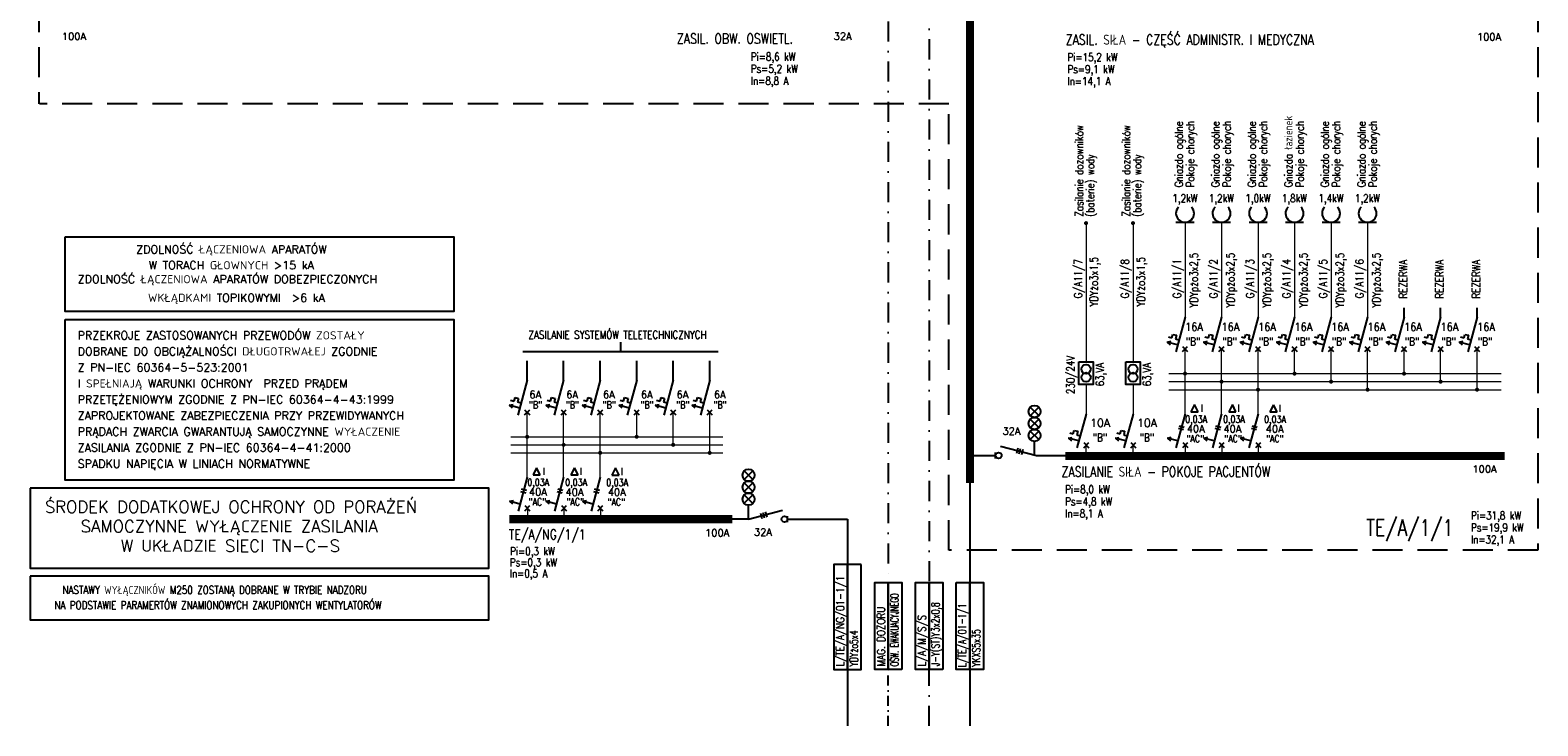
# Model space of a CAD drawing. Header units: inches. Extents: x -145354 to -97635, y 38777 to 78670.
# Tile 222 of 231: x -123785 to -120024, y 63244 to 64978. Entities that reach past the tile are written whole.
import ezdxf

# ---------------------------------------------------------------- set-up
doc = ezdxf.new("R2010")
doc.units = ezdxf.units.IN
doc.header["$MEASUREMENT"] = 0
doc.linetypes.add('DASHDOTX2', pattern=[2, 1, -0.5, 0, -0.5])
doc.linetypes.add('HIDDEN', pattern=[0.375, 0.25, -0.125])
doc.layers.add('E-35', color=6, linetype='Continuous', lineweight=25)
for name, color, linetype in [('E35', 6, 'Continuous'), ('E50', 3, 'Continuous'), ('E_OPIS_MOCE', 6, 'Continuous')]:
    doc.layers.add(name, color=color, linetype=linetype)
doc.styles.add('ROMANS', font='romans', dxfattribs={"width": 0.85})

msp = doc.modelspace()

# ---------------------------------------------------------------- linework, layer by layer
at = {"layer": 'E-35', "linetype": 'DASHDOTX2', "ltscale": 25}
msp.add_line((-121644.16, 63243.67), (-121644.16, 63384.23), dxfattribs=at)
at = {"layer": 'E35', "linetype": 'HIDDEN', "ltscale": 300}
for p, q in [((-123763.91, 66173.3), (-123763.91, 64794.15)), ((-120023.71, 66173.3), (-120023.71, 63681.54)), ((-121492.84, 64794.15), (-123761.51, 64794.15)), ((-121492.84, 63681.54), (-121492.84, 64794.15)), ((-120023.71, 63681.54), (-121492.84, 63681.54))]:
    msp.add_line(p, q, dxfattribs=at)
at = {"layer": 'E35'}
for p, q in [((-120926.48, 64499.05), (-120881.48, 64499.05)), ((-120835.4, 64499.05), (-120790.4, 64499.05)), ((-120744.32, 64499.05), (-120699.32, 64499.05)), ((-120653.24, 64499.05), (-120608.24, 64499.05)), ((-120562.16, 64499.05), (-120517.16, 64499.05)), ((-120471.08, 64499.05), (-120426.08, 64499.05)), ((-120945.2, 64213.35), (-120936.51, 64211.02)), ((-120936.51, 64211.02), (-120934.18, 64219.71)), ((-120934.18, 64219.71), (-120925.49, 64217.38)), ((-120925.49, 64217.38), (-120927.82, 64208.69)), ((-120927.82, 64208.69), (-120919.12, 64206.36)), ((-120854.12, 64213.35), (-120845.43, 64211.02)), ((-120845.43, 64211.02), (-120843.1, 64219.71)), ((-120843.1, 64219.71), (-120834.41, 64217.38)), ((-120834.41, 64217.38), (-120836.73, 64208.69)), ((-120836.73, 64208.69), (-120828.04, 64206.36)), ((-120763.04, 64213.35), (-120754.35, 64211.02)), ((-120754.35, 64211.02), (-120752.02, 64219.71)), ((-120752.02, 64219.71), (-120743.32, 64217.38)), ((-120743.32, 64217.38), (-120745.65, 64208.69)), ((-120745.65, 64208.69), (-120736.96, 64206.36)), ((-120671.96, 64213.35), (-120663.27, 64211.02)), ((-120663.27, 64211.02), (-120660.94, 64219.71)), ((-120660.94, 64219.71), (-120652.24, 64217.38)), ((-120652.24, 64217.38), (-120654.57, 64208.69)), ((-120654.57, 64208.69), (-120645.88, 64206.36)), ((-120580.88, 64213.35), (-120572.19, 64211.02)), ((-120572.19, 64211.02), (-120569.86, 64219.71)), ((-120569.86, 64219.71), (-120561.16, 64217.38)), ((-120561.16, 64217.38), (-120563.49, 64208.69)), ((-120563.49, 64208.69), (-120554.8, 64206.36)), ((-120489.8, 64213.35), (-120481.1, 64211.02)), ((-120481.1, 64211.02), (-120478.78, 64219.71)), ((-120478.78, 64219.71), (-120470.08, 64217.38)), ((-120470.08, 64217.38), (-120472.41, 64208.69)), ((-120472.41, 64208.69), (-120463.72, 64206.36)), ((-120398.72, 64213.35), (-120390.02, 64211.02)), ((-120390.02, 64211.02), (-120387.69, 64219.71)), ((-120387.69, 64219.71), (-120379, 64217.38)), ((-120379, 64217.38), (-120381.33, 64208.69)), ((-120381.33, 64208.69), (-120372.64, 64206.36)), ((-120307.64, 64213.35), (-120298.94, 64211.02)), ((-120298.94, 64211.02), (-120296.61, 64219.71)), ((-120296.61, 64219.71), (-120287.92, 64217.38)), ((-120287.92, 64217.38), (-120290.25, 64208.69)), ((-120290.25, 64208.69), (-120281.56, 64206.36)), ((-120216.56, 64213.35), (-120207.86, 64211.02)), ((-120207.86, 64211.02), (-120205.53, 64219.71)), ((-120205.53, 64219.71), (-120196.84, 64217.38)), ((-120196.84, 64217.38), (-120199.17, 64208.69)), ((-120199.17, 64208.69), (-120190.48, 64206.36)), ((-122556.33, 64177.09), (-122068.38, 64177.09)), ((-122312.35, 64200.6), (-122312.35, 64177.09)), ((-120948.7, 64200.31), (-120938.84, 64202.33)), ((-120948.7, 64200.31), (-120941.17, 64193.63)), ((-120922.62, 64193.32), (-120948.7, 64200.31)), ((-120910.35, 64189.25), (-120897.62, 64176.52)), ((-120910.35, 64176.52), (-120897.62, 64189.25)), ((-120857.62, 64200.31), (-120847.76, 64202.33)), ((-120857.62, 64200.31), (-120850.09, 64193.63)), ((-120831.54, 64193.32), (-120857.62, 64200.31)), ((-120819.26, 64189.25), (-120806.54, 64176.52)), ((-120819.26, 64176.52), (-120806.54, 64189.25)), ((-120766.53, 64200.31), (-120756.68, 64202.33)), ((-120766.53, 64200.31), (-120759.01, 64193.63)), ((-120740.45, 64193.32), (-120766.53, 64200.31)), ((-120728.18, 64189.25), (-120715.46, 64176.52)), ((-120728.18, 64176.52), (-120715.46, 64189.25)), ((-120675.45, 64200.31), (-120665.6, 64202.33)), ((-120675.45, 64200.31), (-120667.93, 64193.63)), ((-120649.37, 64193.32), (-120675.45, 64200.31)), ((-120637.1, 64189.25), (-120624.37, 64176.52)), ((-120637.1, 64176.52), (-120624.37, 64189.25)), ((-120584.37, 64200.31), (-120574.51, 64202.33)), ((-120584.37, 64200.31), (-120576.84, 64193.63)), ((-120558.29, 64193.32), (-120584.37, 64200.31)), ((-120546.02, 64189.25), (-120533.29, 64176.52)), ((-120546.02, 64176.52), (-120533.29, 64189.25)), ((-120493.29, 64200.31), (-120483.43, 64202.33)), ((-120493.29, 64200.31), (-120485.76, 64193.63)), ((-120467.21, 64193.32), (-120493.29, 64200.31)), ((-120454.94, 64189.25), (-120442.21, 64176.52)), ((-120454.94, 64176.52), (-120442.21, 64189.25)), ((-120402.21, 64200.31), (-120392.35, 64202.33)), ((-120402.21, 64200.31), (-120394.68, 64193.63)), ((-120376.13, 64193.32), (-120402.21, 64200.31)), ((-120363.86, 64189.25), (-120351.13, 64176.52)), ((-120363.86, 64176.52), (-120351.13, 64189.25)), ((-120311.13, 64200.31), (-120301.27, 64202.33)), ((-120311.13, 64200.31), (-120303.6, 64193.63)), ((-120285.05, 64193.32), (-120311.13, 64200.31)), ((-120272.78, 64189.25), (-120260.05, 64176.52)), ((-120272.78, 64176.52), (-120260.05, 64189.25)), ((-120220.05, 64200.31), (-120210.19, 64202.33)), ((-120220.05, 64200.31), (-120212.52, 64193.63)), ((-120193.97, 64193.32), (-120220.05, 64200.31)), ((-120181.7, 64189.25), (-120168.97, 64176.52)), ((-120181.7, 64176.52), (-120168.97, 64189.25)), ((-122577.79, 64053.48), (-122575.46, 64062.18)), ((-122575.46, 64062.18), (-122566.77, 64059.85)), ((-122566.77, 64059.85), (-122569.1, 64051.15)), ((-122486.71, 64053.48), (-122484.38, 64062.18)), ((-122484.38, 64062.18), (-122475.69, 64059.85)), ((-122475.69, 64059.85), (-122478.02, 64051.15)), ((-122395.63, 64053.48), (-122393.3, 64062.18)), ((-122393.3, 64062.18), (-122384.61, 64059.85)), ((-122384.61, 64059.85), (-122386.94, 64051.15)), ((-122304.55, 64053.48), (-122302.22, 64062.18)), ((-122302.22, 64062.18), (-122293.53, 64059.85)), ((-122293.53, 64059.85), (-122295.86, 64051.15)), ((-122213.47, 64053.48), (-122211.14, 64062.18)), ((-122211.14, 64062.18), (-122202.45, 64059.85)), ((-122202.45, 64059.85), (-122204.78, 64051.15)), ((-122122.39, 64053.48), (-122120.06, 64062.18)), ((-122120.06, 64062.18), (-122111.37, 64059.85)), ((-122111.37, 64059.85), (-122113.7, 64051.15)), ((-122589.98, 64042.77), (-122580.12, 64044.79)), ((-122589.98, 64042.77), (-122582.45, 64036.1)), ((-122563.9, 64035.78), (-122589.98, 64042.77)), ((-122586.49, 64055.81), (-122577.79, 64053.48)), ((-122569.1, 64051.15), (-122560.41, 64048.82)), ((-122551.63, 64031.71), (-122538.9, 64018.98)), ((-122551.63, 64018.98), (-122538.9, 64031.71)), ((-122498.9, 64042.77), (-122489.04, 64044.79)), ((-122498.9, 64042.77), (-122491.37, 64036.1)), ((-122472.82, 64035.78), (-122498.9, 64042.77)), ((-122495.41, 64055.81), (-122486.71, 64053.48)), ((-122478.02, 64051.15), (-122469.33, 64048.82)), ((-122460.55, 64031.71), (-122447.82, 64018.98)), ((-122460.55, 64018.98), (-122447.82, 64031.71)), ((-122407.82, 64042.77), (-122397.96, 64044.79)), ((-122407.82, 64042.77), (-122400.29, 64036.1)), ((-122381.74, 64035.78), (-122407.82, 64042.77)), ((-122404.32, 64055.81), (-122395.63, 64053.48)), ((-122386.94, 64051.15), (-122378.24, 64048.82)), ((-122369.47, 64031.71), (-122356.74, 64018.98)), ((-122369.47, 64018.98), (-122356.74, 64031.71)), ((-122316.74, 64042.77), (-122306.88, 64044.79)), ((-122316.74, 64042.77), (-122309.21, 64036.1)), ((-122290.66, 64035.78), (-122316.74, 64042.77)), ((-122313.24, 64055.81), (-122304.55, 64053.48)), ((-122295.86, 64051.15), (-122287.16, 64048.82)), ((-122278.39, 64031.71), (-122265.66, 64018.98)), ((-122278.39, 64018.98), (-122265.66, 64031.71)), ((-122225.66, 64042.77), (-122215.8, 64044.79)), ((-122225.66, 64042.77), (-122218.13, 64036.1)), ((-122199.58, 64035.78), (-122225.66, 64042.77)), ((-122222.16, 64055.81), (-122213.47, 64053.48)), ((-122204.78, 64051.15), (-122196.08, 64048.82)), ((-122187.31, 64031.71), (-122174.58, 64018.98)), ((-122187.31, 64018.98), (-122174.58, 64031.71)), ((-122134.58, 64042.77), (-122124.72, 64044.79)), ((-122134.58, 64042.77), (-122127.05, 64036.1)), ((-122108.5, 64035.78), (-122134.58, 64042.77)), ((-122131.08, 64055.81), (-122122.39, 64053.48)), ((-122113.7, 64051.15), (-122105, 64048.82)), ((-122096.22, 64031.71), (-122083.5, 64018.98)), ((-122096.22, 64018.98), (-122083.5, 64031.71)), ((-121290.16, 64037.92), (-121268.64, 64017.06)), ((-121290, 64016.89), (-121268.8, 64038.08)), ((-120880.24, 64044.66), (-120889.24, 64026.66)), ((-120889.24, 64026.66), (-120871.24, 64026.66)), ((-120871.24, 64026.66), (-120880.24, 64044.66)), ((-120785.88, 64044.66), (-120794.88, 64026.66)), ((-120794.88, 64026.66), (-120776.88, 64026.66)), ((-120776.88, 64026.66), (-120785.88, 64044.66)), ((-120683.38, 64044.26), (-120692.38, 64026.26)), ((-120692.38, 64026.26), (-120674.38, 64026.26)), ((-120674.38, 64026.26), (-120683.38, 64044.26)), ((-121290.16, 64008.05), (-121268.64, 63987.19)), ((-121290, 63987.02), (-121268.8, 64008.22)), ((-120920.45, 63985.82), (-120907.49, 63982.34)), ((-120918.79, 63992.01), (-120905.83, 63988.54)), ((-120829.37, 63985.82), (-120816.41, 63982.34)), ((-120827.71, 63992.01), (-120814.75, 63988.54)), ((-120738.29, 63985.82), (-120725.33, 63982.34)), ((-120736.63, 63992.01), (-120723.67, 63988.54)), ((-121290.16, 63978.18), (-121268.64, 63957.32)), ((-121290, 63957.15), (-121268.8, 63978.35)), ((-121279.4, 63917.8), (-121279.4, 63952.77)), ((-121194.98, 63960.87), (-121185.12, 63962.89)), ((-121194.98, 63960.87), (-121187.45, 63954.2)), ((-121168.9, 63953.89), (-121194.98, 63960.87)), ((-121191.49, 63973.91), (-121182.79, 63971.58)), ((-121182.79, 63971.58), (-121180.46, 63980.28)), ((-121180.46, 63980.28), (-121171.77, 63977.95)), ((-121171.77, 63977.95), (-121174.1, 63969.25)), ((-121174.1, 63969.25), (-121165.41, 63966.93)), ((-121156.63, 63949.81), (-121143.9, 63937.08)), ((-121156.63, 63937.08), (-121143.9, 63949.81)), ((-121077.82, 63960.87), (-121067.97, 63962.89)), ((-121077.82, 63960.87), (-121070.3, 63954.2)), ((-121051.74, 63953.89), (-121077.82, 63960.87)), ((-121074.33, 63973.91), (-121065.64, 63971.58)), ((-121065.64, 63971.58), (-121063.31, 63980.28)), ((-121063.31, 63980.28), (-121054.61, 63977.95)), ((-121054.61, 63977.95), (-121056.94, 63969.25)), ((-121056.94, 63969.25), (-121048.25, 63966.93)), ((-121039.47, 63949.81), (-121026.75, 63937.08)), ((-121039.47, 63937.08), (-121026.75, 63949.81)), ((-120948.06, 63961.18), (-120938.2, 63963.19)), ((-120948.06, 63961.18), (-120940.53, 63954.5)), ((-120921.98, 63954.19), (-120948.06, 63961.18)), ((-120909.71, 63950.11), (-120896.98, 63937.39)), ((-120909.71, 63937.39), (-120896.98, 63950.11)), ((-120856.98, 63961.18), (-120847.12, 63963.19)), ((-120856.98, 63961.18), (-120849.45, 63954.5)), ((-120830.9, 63954.19), (-120856.98, 63961.18)), ((-120818.63, 63950.11), (-120805.9, 63937.39)), ((-120818.63, 63937.39), (-120805.9, 63950.11)), ((-120765.9, 63961.18), (-120756.04, 63963.19)), ((-120739.82, 63954.19), (-120765.9, 63961.18)), ((-120765.9, 63961.18), (-120758.37, 63954.5)), ((-120727.55, 63950.11), (-120714.82, 63937.39)), ((-120727.55, 63937.39), (-120714.82, 63950.11)), ((-121376.46, 63910.31), (-121376.46, 63925.29)), ((-121321.15, 63935.93), (-121324.62, 63922.97)), ((-121314.95, 63934.27), (-121318.42, 63921.31)), ((-121308.75, 63932.61), (-121312.23, 63919.65)), ((-122521.52, 63887.12), (-122530.52, 63869.12)), ((-122512.52, 63869.12), (-122521.52, 63887.12)), ((-122427.16, 63887.12), (-122436.16, 63869.12)), ((-122418.16, 63869.12), (-122427.16, 63887.12)), ((-122324.66, 63886.73), (-122333.66, 63868.73)), ((-122315.66, 63868.73), (-122324.66, 63886.73)), ((-121982.08, 63879.02), (-122003.6, 63858.16)), ((-121982.24, 63858), (-122003.44, 63879.19)), ((-122560.08, 63834.47), (-122547.11, 63831)), ((-122530.52, 63869.12), (-122512.52, 63869.12)), ((-122469, 63834.47), (-122456.03, 63831)), ((-122436.16, 63869.12), (-122418.16, 63869.12)), ((-122377.92, 63834.47), (-122364.95, 63831)), ((-122333.66, 63868.73), (-122315.66, 63868.73)), ((-121982.08, 63849.15), (-122003.6, 63828.29)), ((-121982.24, 63828.13), (-122003.44, 63849.32)), ((-122589.34, 63803.64), (-122579.49, 63805.66)), ((-122589.34, 63803.64), (-122581.82, 63796.96)), ((-122563.26, 63796.65), (-122589.34, 63803.64)), ((-122561.74, 63828.28), (-122548.77, 63824.8)), ((-122498.26, 63803.64), (-122488.41, 63805.66)), ((-122498.26, 63803.64), (-122490.74, 63796.96)), ((-122472.18, 63796.65), (-122498.26, 63803.64)), ((-122470.66, 63828.28), (-122457.69, 63824.8)), ((-122407.18, 63803.64), (-122397.32, 63805.66)), ((-122381.1, 63796.65), (-122407.18, 63803.64)), ((-122407.18, 63803.64), (-122399.65, 63796.96)), ((-122379.58, 63828.28), (-122366.61, 63824.8)), ((-121982.08, 63819.28), (-122003.6, 63798.43)), ((-121982.24, 63798.26), (-122003.44, 63819.45)), ((-122550.99, 63792.58), (-122538.27, 63779.85)), ((-122550.99, 63779.85), (-122538.27, 63792.58)), ((-122459.91, 63792.58), (-122447.18, 63779.85)), ((-122459.91, 63779.85), (-122447.18, 63792.58)), ((-122368.83, 63792.58), (-122356.1, 63779.85)), ((-122368.83, 63779.85), (-122356.1, 63792.58)), ((-121992.84, 63758.91), (-121992.84, 63793.87)), ((-121992.84, 63758.91), (-121992.84, 63793.87)), ((-121963.49, 63773.72), (-121960.01, 63760.75)), ((-121957.29, 63775.38), (-121953.82, 63762.41)), ((-121951.09, 63777.04), (-121947.62, 63764.08)), ((-121895.78, 63751.41), (-121895.78, 63766.4))]:
    msp.add_line(p, q, dxfattribs=at)
at = {"layer": 'E35', "color": 3}
for p, q in [((-120903.98, 64262.87), (-120927.27, 64175.94)), ((-120812.9, 64262.87), (-120836.19, 64175.94)), ((-120721.82, 64262.87), (-120745.11, 64175.94)), ((-120630.74, 64262.87), (-120654.03, 64175.94)), ((-120539.66, 64262.87), (-120562.95, 64175.94)), ((-120448.58, 64262.87), (-120471.87, 64175.94)), ((-120357.5, 64262.87), (-120380.79, 64175.94)), ((-120266.42, 64262.87), (-120289.71, 64175.94)), ((-120175.33, 64262.87), (-120198.63, 64175.94)), ((-122545.26, 64105.33), (-122545.26, 64153.49)), ((-122454.18, 64105.33), (-122454.18, 64153.49)), ((-122363.1, 64105.33), (-122363.1, 64153.49)), ((-122272.02, 64105.33), (-122272.02, 64153.49)), ((-122180.94, 64105.33), (-122180.94, 64153.49)), ((-122089.86, 64105.33), (-122089.86, 64153.49)), ((-122545.26, 64105.33), (-122568.56, 64018.4)), ((-122454.18, 64105.33), (-122477.48, 64018.4)), ((-122363.1, 64105.33), (-122386.4, 64018.4)), ((-122272.02, 64105.33), (-122295.32, 64018.4)), ((-122180.94, 64105.33), (-122204.24, 64018.4)), ((-122089.86, 64105.33), (-122113.15, 64018.4)), ((-121150.9, 64021.06), (-121173.56, 63936.5)), ((-121033.74, 64021.06), (-121056.4, 63936.5)), ((-120903.98, 64021.36), (-120926.64, 63936.8)), ((-120812.9, 64021.36), (-120835.56, 63936.8)), ((-120721.82, 64021.36), (-120744.48, 63936.8)), ((-121274.33, 63916.44), (-121363.96, 63940.46)), ((-122545.26, 63863.83), (-122567.92, 63779.26)), ((-122454.18, 63863.83), (-122476.84, 63779.26)), ((-122363.1, 63863.83), (-122385.76, 63779.26)), ((-121992.84, 63758.91), (-121908.28, 63781.56))]:
    msp.add_line(p, q, dxfattribs=at)
at = {"layer": 'E35', "linetype": 'Continuous', "lineweight": 0}
for p, q in [((-120944.4, 64121.74), (-120114.86, 64121.74)), ((-120944.4, 64101.74), (-120114.86, 64101.74)), ((-120944.4, 64081.74), (-120114.86, 64081.74)), ((-122585.68, 63964.21), (-122056.89, 63964.21)), ((-122585.68, 63944.21), (-122056.89, 63944.21)), ((-122585.68, 63924.21), (-122056.89, 63924.21)), ((-120903.35, 63943.75), (-120903.35, 63916.44)), ((-120812.26, 63943.75), (-120812.26, 63916.44)), ((-120721.18, 63943.75), (-120721.18, 63916.44)), ((-122544.63, 63786.21), (-122544.63, 63758.91)), ((-122453.55, 63786.21), (-122453.55, 63758.91)), ((-122362.47, 63786.21), (-122362.47, 63758.91))]:
    msp.add_line(p, q, dxfattribs=at)
at = {"layer": 'E35', "ltscale": 0.5}
for points in [[(-121168.85, 64150.84), (-121132.95, 64150.84), (-121132.95, 64094.89), (-121168.85, 64094.89)], [(-121051.7, 64150.84), (-121015.79, 64150.84), (-121015.79, 64094.89), (-121051.7, 64094.89)]]:
    msp.add_lwpolyline(points, close=True, dxfattribs=at)
at = {"layer": 'E35', "linetype": 'Continuous'}
for points in [[(-121745.88, 63646.02), (-121779.78, 63646.02), (-121779.78, 63384.23), (-121745.88, 63384.23)], [(-121711.97, 63646.02), (-121745.88, 63646.02), (-121745.88, 63384.23), (-121711.97, 63384.23)], [(-121644.16, 63384.23), (-121678.07, 63384.23), (-121678.07, 63601.14), (-121644.16, 63601.14)], [(-121610.25, 63384.23), (-121644.16, 63384.23), (-121644.16, 63601.14), (-121610.25, 63601.14)], [(-121542.44, 63384.23), (-121576.35, 63384.23), (-121576.35, 63601.14), (-121542.44, 63601.14)], [(-121508.54, 63384.23), (-121542.44, 63384.23), (-121542.44, 63601.14), (-121508.54, 63601.14)], [(-121474.63, 63601.14), (-121440.72, 63601.14), (-121440.72, 63384.23), (-121474.63, 63384.23)], [(-121440.72, 63601.14), (-121406.82, 63601.14), (-121406.82, 63384.23), (-121440.72, 63384.23)]]:
    msp.add_lwpolyline(points, close=True, dxfattribs=at)
at = {"layer": 'E35', "ltscale": 0.5}
for centre in [(-121150.9, 64133.17), (-121033.74, 64133.17), (-121150.9, 64112.56), (-121033.74, 64112.56)]:
    msp.add_circle(centre, 11.61, dxfattribs=at)
at = {"layer": 'E35'}
for centre, radius in [((-121279.4, 64027.49), 14.98), ((-121279.4, 63997.62), 14.98), ((-121279.4, 63967.75), 14.98), ((-121368.97, 63917.8), 7.49), ((-121992.84, 63868.59), 14.98), ((-121992.84, 63838.72), 14.98), ((-121992.84, 63808.86), 14.98), ((-121903.27, 63758.91), 7.49)]:
    msp.add_circle(centre, radius, dxfattribs=at)
for centre in [(-120903.98, 64521.55), (-120812.9, 64521.55), (-120721.82, 64521.55), (-120630.74, 64521.55), (-120539.66, 64521.55), (-120448.58, 64521.55)]:
    msp.add_arc(centre, 22.5, 136.04622, 43.95378, dxfattribs=at)
at = {"layer": 'E50', "color": 6, "linetype": 'DASHDOTX2', "ltscale": 50}
for p, q in [((-121542.44, 66456.78), (-121542.44, 63601.14)), ((-121644.16, 65600.49), (-121644.16, 63601.14)), ((-121542.44, 63243.67), (-121542.44, 63384.23))]:
    msp.add_line(p, q, dxfattribs=at)
at = {"layer": 'E50'}
for p, q in [((-121440.72, 64993.8), (-121440.72, 63717.99)), ((-121376.46, 63916.44), (-121440.72, 63916.44)), ((-121145.9, 63916.44), (-121274.33, 63916.44)), ((-121895.78, 63758.91), (-121745.88, 63758.91)), ((-121745.88, 63758.91), (-121745.88, 63646.02)), ((-121440.72, 63717.99), (-121440.72, 63601.14)), ((-121745.88, 63384.23), (-121745.88, 63243.67)), ((-121440.72, 63384.23), (-121440.72, 63243.67))]:
    msp.add_line(p, q, dxfattribs=at)
at = {"layer": 'E50', "linetype": 'Continuous', "lineweight": 0}
for p, q in [((-121150.9, 64496.97), (-121150.9, 64150.84)), ((-121033.74, 64496.97), (-121033.74, 64150.84)), ((-120903.98, 64499.05), (-120903.98, 64262.87)), ((-120812.9, 64499.05), (-120812.9, 64262.87)), ((-120721.82, 64499.05), (-120721.82, 64262.87)), ((-120630.74, 64499.05), (-120630.74, 64262.87)), ((-120539.66, 64499.05), (-120539.66, 64262.87)), ((-120448.58, 64499.05), (-120448.58, 64262.87)), ((-120903.98, 64121.74), (-120903.98, 64182.88)), ((-120812.9, 64121.74), (-120812.9, 64182.88)), ((-120721.82, 64081.74), (-120721.82, 64182.88)), ((-120630.74, 64121.74), (-120630.74, 64182.88)), ((-120539.66, 64101.74), (-120539.66, 64182.88)), ((-120448.58, 64081.74), (-120448.58, 64182.88)), ((-120357.5, 64121.74), (-120357.5, 64182.88)), ((-120266.42, 64101.74), (-120266.42, 64182.88)), ((-120175.33, 64081.74), (-120175.33, 64182.88)), ((-120903.98, 64021.36), (-120903.98, 64122.03)), ((-120812.9, 64021.36), (-120812.9, 64121.74)), ((-121150.9, 64094.89), (-121150.9, 64021.06)), ((-121033.74, 64094.89), (-121033.74, 64021.06)), ((-120721.82, 64021.36), (-120721.82, 64082.03)), ((-122545.26, 63964.21), (-122545.26, 64025.35)), ((-122454.18, 63964.21), (-122454.18, 64025.35)), ((-122363.1, 63924.21), (-122363.1, 64025.35)), ((-122272.02, 63964.21), (-122272.02, 64025.35)), ((-122180.94, 63944.21), (-122180.94, 64025.35)), ((-122089.86, 63924.21), (-122089.86, 64025.35)), ((-122545.26, 63863.83), (-122545.26, 63964.49)), ((-122454.18, 63863.83), (-122454.18, 63964.21)), ((-122363.1, 63863.83), (-122363.1, 63924.49)), ((-121150.26, 63916.44), (-121150.26, 63943.45)), ((-121033.11, 63916.44), (-121033.11, 63943.45))]:
    msp.add_line(p, q, dxfattribs=at)
at = {"layer": 'E50', "color": 6}
for p, q in [((-120357.5, 64262.87), (-120357.5, 64286.06)), ((-120266.42, 64262.87), (-120266.42, 64286.06)), ((-120175.33, 64262.87), (-120175.33, 64286.06))]:
    msp.add_line(p, q, dxfattribs=at)
at = {"layer": 'E50', "linetype": 'Continuous'}
msp.add_line((-121992.84, 63758.91), (-122033.55, 63758.91), dxfattribs=at)
at = {"layer": 'E50', "ltscale": 60, "const_width": 20}
for points in [[(-121440.72, 65106.44), (-121440.72, 63849.47)], [(-121202.96, 63916.44), (-120106.5, 63916.44)]]:
    msp.add_lwpolyline(points, dxfattribs=at)
at = {"layer": 'E50', "linetype": 'Continuous', "const_width": 5}
for points in [[(-121153.4, 64496.97, 1), (-121148.4, 64496.97, 1)], [(-121036.24, 64496.97, 1), (-121031.24, 64496.97, 1)], [(-120906.48, 64121.74, 1), (-120901.48, 64121.74, 1)], [(-120815.4, 64101.74, 1), (-120810.4, 64101.74, 1)], [(-120633.24, 64121.74, 1), (-120628.24, 64121.74, 1)], [(-120542.16, 64101.74, 1), (-120537.16, 64101.74, 1)], [(-120360, 64121.74, 1), (-120355, 64121.74, 1)], [(-120268.92, 64101.74, 1), (-120263.92, 64101.74, 1)], [(-120724.32, 64081.74, 1), (-120719.32, 64081.74, 1)], [(-120451.08, 64081.74, 1), (-120446.08, 64081.74, 1)], [(-120177.83, 64081.74, 1), (-120172.83, 64081.74, 1)], [(-122547.76, 63964.21, 1), (-122542.76, 63964.21, 1)], [(-122456.68, 63944.21, 1), (-122451.68, 63944.21, 1)], [(-122274.52, 63964.21, 1), (-122269.52, 63964.21, 1)], [(-122183.44, 63944.21, 1), (-122178.44, 63944.21, 1)], [(-122365.6, 63924.21, 1), (-122360.6, 63924.21, 1)], [(-122092.36, 63924.21, 1), (-122087.36, 63924.21, 1)], [(-122540.25, 63758.91, 1), (-122535.25, 63758.91, 1)]]:
    msp.add_lwpolyline(points, format="xyb", close=True, dxfattribs=at)
at = {"layer": 'E50', "linetype": 'Continuous'}
for points in [[(-123697.98, 64462.68), (-122727.98, 64462.68), (-122727.98, 64276.41), (-123697.98, 64276.41)], [(-123697.98, 64256.41), (-122727.98, 64256.41), (-122727.98, 63856.41), (-123697.98, 63856.41)]]:
    msp.add_lwpolyline(points, close=True, dxfattribs=at)
at = {"layer": 'E50'}
for points in [[(-123785.19, 63836.41), (-123785.19, 63636.41), (-122640.77, 63636.41), (-122640.77, 63836.41)], [(-123785.19, 63616.41), (-123785.19, 63507.81), (-122640.77, 63507.81), (-122640.77, 63616.41)]]:
    msp.add_lwpolyline(points, close=True, dxfattribs=at)
at = {"layer": 'E50', "linetype": 'Continuous', "const_width": 20}
msp.add_lwpolyline([(-122589.39, 63758.91), (-122033.55, 63758.91)], dxfattribs=at)

# ---------------------------------------------------------------- texts
at = {"layer": 'E35', "style": 'ROMANS'}
for s, height, p in [('100A', 18, (-123706, 64953.65)), ('32A', 18, (-121780.45, 64953.99)), ('100A', 18, (-120175.68, 64952.29)), ('ZDOLNOŚĆ ŁĄCZENIOWA APARATÓW ', 20.25, (-123520.63, 64421.36)), ('W TORACH GŁOWNYCH >15 kA', 20.25, (-123489.51, 64381.9)), ('ZDOLNOŚĆ ŁĄCZENIOWA APARATÓW DOBEZPIECZONYCH', 20.25, (-123666.53, 64347.07)), ('WKŁĄDKAMI TOPIKOWYMI  >6 kA', 20.25, (-123491.23, 64300.7)), ('PRZEKROJE ZASTOSOWANYCH PRZEWODÓW ZOSTAŁY ', 20.25, (-123666.53, 64207.07)), ('DOBRANE DO OBCIĄŻALNOŚCI DŁUGOTRWAŁEJ ZGODNIE', 20.25, (-123666.53, 64167.07)), ('Z PN-IEC 60364-5-523:2001', 20.25, (-123666.53, 64127.07)), ('I SPEŁNIAJĄ WARUNKI OCHRONY  PRZED PRĄDEM', 20.25, (-123666.53, 64087.07)), ('PRZETĘŻENIOWYM ZGODNIE Z PN-IEC 60364-4-43:1999', 20.25, (-123666.53, 64047.07)), ('6A', 18, (-122539.67, 64060.73)), ('6A', 18, (-122447.82, 64060.73)), ('6A', 18, (-122355.98, 64060.73)), ('6A', 18, (-122261.53, 64060.73)), ('6A', 18, (-122172.28, 64060.73)), ('6A', 18, (-122079.39, 64060.73)), ('ZAPROJEKTOWANE ZABEZPIECZENIA PRZY PRZEWIDYWANYCH', 20.25, (-123666.53, 64007.07)), ('I', 18, (-120865.21, 64026.66)), ('I', 18, (-120773.39, 64026.66)), ('I', 18, (-120670.89, 64026.26)), ('PRĄDACH ZWARCIA GWARANTUJĄ SAMOCZYNNE WYŁACZENIE', 20.25, (-123666.53, 63967.07)), ('32A', 18, (-121359.33, 63969.55)), ('10A', 20, (-121140.79, 63989.01)), ('10A', 20, (-121023.64, 63989.01)), ('40A', 18, (-120899.61, 63975.39)), ('40A', 18, (-120808.16, 63974.99)), ('40A', 18, (-120702.75, 63974.99)), ('ZASILANIA ZGODNIE Z PN-IEC 60364-4-41:2000', 20.25, (-123666.53, 63927.07)), ('SPADKU NAPIĘCIA W LINIACH NORMATYWNE', 20.25, (-123666.53, 63887.07)), ('I', 18, (-122506.49, 63869.12)), ('I', 18, (-122414.67, 63869.12)), ('I', 18, (-122312.18, 63868.73)), ('100A', 18, (-120186.88, 63874.93)), ('40A', 18, (-122540.89, 63817.85)), ('40A', 18, (-122449.45, 63817.46)), ('40A', 18, (-122344.03, 63817.46)), ('ŚRODEK DODATKOWEJ OCHRONY OD PORAŻEŃ ', 30, (-123748.3, 63774.7)), ('SAMOCZYNNE WYŁĄCZENIE ZASILANIA', 30, (-123658.97, 63726.13)), ('100A', 18, (-122101.23, 63715.98)), ('32A', 18, (-121979.38, 63717.74)), ('W UKŁADZIE SIECI TN-C-S', 30, (-123559.26, 63677.56))]:
    msp.add_text(s, height=height, dxfattribs=at).set_placement(p)
at = {"layer": 'E35', "color": 3, "style": 'ROMANS', "width": 0.8}
for s, p in [('ZASIL. OBW. OSWIETL.', (-122171.61, 64944.58)), ('ZASIL. SIŁA - CZĘŚĆ ADMINISTR. I MEDYCZNA', (-121201.48, 64941.87)), ('ZASILANIE SIŁA - POKOJE PACJENTÓW', (-121211.87, 63864.84)), ('TE/A/NG/1/1', (-122591.04, 63708.42))]:
    msp.add_text(s, height=25, dxfattribs=at).set_placement(p)
at = {"layer": 'E35', "color": 2, "style": 'ROMANS', "width": 0.8}
for s, p in [('Gniazda łazienek', (-120636.13, 64586.22)), ('Zasilanie dozowników', (-121158.21, 64513.23)), ('Zasilanie dozowników', (-121041.05, 64513.23)), ('Gniazdo ogólne', (-120909.37, 64586.38)), ('Pokoje chorych', (-120880.91, 64586.38)), ('Gniazdo ogólne', (-120818.29, 64586.38)), ('Pokoje chorych', (-120789.83, 64586.38)), ('Gniazdo ogólne', (-120727.21, 64586.38)), ('Pokoje chorych', (-120698.75, 64586.38)), ('Pokoje chorych', (-120607.67, 64586.22)), ('Gniazdo ogólne', (-120545.05, 64586.38)), ('Pokoje chorych', (-120516.59, 64586.38)), ('Gniazdo ogólne', (-120453.97, 64586.38)), ('Pokoje chorych', (-120425.51, 64586.38)), ('(baterie) wody', (-121130.48, 64513.23)), ('(baterie) wody', (-121013.33, 64513.23))]:
    msp.add_text(s, height=20, rotation=90, dxfattribs=at).set_placement(p)
at = {"layer": 'E35', "style": 'ROMANS'}
for s, height, width, p in [('1,2kW', 20, 0.8, (-120935.63, 64548.88)), ('1,2kW', 20, 0.8, (-120844.55, 64548.88)), ('1,0kW', 20, 0.8, (-120753.46, 64548.88)), ('1,8kW', 20, 0.8, (-120662.38, 64548.88)), ('1,4kW', 20, 0.8, (-120571.3, 64548.88)), ('1,2kW', 20, 0.8, (-120480.22, 64548.88)), ('16A', 20, 0.9, (-120904.16, 64228.45)), ('16A', 20, 0.9, (-120813.08, 64228.45)), ('16A', 20, 0.9, (-120722, 64228.45)), ('16A', 20, 0.9, (-120630.92, 64228.45)), ('16A', 20, 0.9, (-120539.84, 64228.45)), ('16A', 20, 0.9, (-120448.76, 64228.45)), ('16A', 20, 0.9, (-120357.68, 64228.45)), ('16A', 20, 0.9, (-120266.6, 64228.45)), ('16A', 20, 0.9, (-120175.52, 64228.45)), ('"B"', 20, 0.8, (-120902.12, 64191.85)), ('"B"', 20, 0.8, (-120811.04, 64191.85)), ('"B"', 20, 0.8, (-120719.96, 64191.85)), ('"B"', 20, 0.8, (-120628.88, 64191.85)), ('"B"', 20, 0.8, (-120537.8, 64191.85)), ('"B"', 20, 0.8, (-120446.72, 64191.85)), ('"B"', 20, 0.8, (-120355.64, 64191.85)), ('"B"', 20, 0.8, (-120264.56, 64191.85)), ('"B"', 20, 0.8, (-120173.47, 64191.85)), ('"B"', 18, 0.8, (-122540.71, 64034.97)), ('"B"', 18, 0.8, (-122448.86, 64034.97)), ('"B"', 18, 0.8, (-122357.01, 64034.97)), ('"B"', 18, 0.8, (-122262.57, 64034.97)), ('"B"', 18, 0.8, (-122173.32, 64034.97)), ('"B"', 18, 0.8, (-122080.43, 64034.97)), ('0,03A', 18, 0.8, (-120903.44, 63999.16)), ('0,03A', 18, 0.8, (-120809.08, 63999.16)), ('0,03A', 18, 0.8, (-120706.58, 63998.76)), ('"B"', 20, 0.8, (-121134.46, 63952.42)), ('"B"', 20, 0.8, (-121017.31, 63952.42)), ('"AC"', 18, 0.8, (-120900.4, 63950.74)), ('"AC"', 18, 0.8, (-120806.04, 63950.74)), ('"AC"', 18, 0.8, (-120701.83, 63950.74)), ('0,03A', 18, 0.8, (-122544.72, 63841.62)), ('0,03A', 18, 0.8, (-122450.36, 63841.62)), ('0,03A', 18, 0.8, (-122347.87, 63841.23)), ('"AC"', 18, 0.8, (-122541.69, 63793.21)), ('"AC"', 18, 0.8, (-122447.32, 63793.21)), ('"AC"', 18, 0.8, (-122344.83, 63792.81)), ('Pi=0,3 kW', 20, 0.8, (-122587.85, 63668.82)), ('Ps=0,3 kW', 20, 0.8, (-122588.31, 63641.25)), ('In=0,5 A', 20, 0.8, (-122588.76, 63613.68))]:
    msp.add_text(s, height=height, dxfattribs=dict(at, width=width)).set_placement(p)
for s, width, p in [('YDYżo3x1,5', 0.8, (-121121.26, 64289.34)), ('YDYżo3x1,5', 0.8, (-121004.1, 64289.34)), ('YDYpżo3x2,5', 0.8, (-120871.88, 64286.61)), ('YDYpżo3x2,5', 0.8, (-120780.8, 64286.61)), ('YDYpżo3x2,5', 0.8, (-120689.72, 64286.61)), ('YDYpżo3x2,5', 0.8, (-120598.64, 64286.61)), ('YDYpżo3x2,5', 0.8, (-120507.55, 64286.61)), ('YDYpżo3x2,5', 0.8, (-120416.47, 64286.61)), ('REZERWA', 0.8, (-120349.87, 64308.79)), ('REZERWA', 0.8, (-120258.79, 64308.79)), ('REZERWA', 0.8, (-120167.71, 64308.79)), ('G/A11/7', 0.8, (-121160.9, 64309.44)), ('G/A11/8', 0.8, (-121043.74, 64309.44)), ('G/A11/1', 0.8, (-120913.98, 64309.44)), ('G/A11/2', 0.8, (-120822.9, 64309.44)), ('G/A11/3', 0.8, (-120731.82, 64309.44)), ('G/A11/4', 0.8, (-120640.74, 64309.44)), ('G/A11/5', 0.8, (-120549.66, 64309.44)), ('G/A11/6', 0.8, (-120458.58, 64309.44)), ('230/24V', 0.8, (-121179.55, 64070.71)), ('63,VA', 0.8, (-121106.29, 64090.12)), ('63,VA', 0.8, (-120989.13, 64090.12)), ('L/TE/A/NG/01-1/1', 0.8, (-121754.12, 63391.97)), ('OŚW. EWAKUACYJNEGO', 0.6, (-121618.49, 63391.97)), ('MAG. DOZORU ', 0.8, (-121652.4, 63391.97)), ('L/A/M/S/S', 0.8, (-121550.68, 63391.97)), ('J-Y(ST)Y3x2x0,8', 0.7, (-121516.78, 63391.97)), ('L/TE/A/01-1/1', 0.7, (-121450.15, 63390.38)), ('YDYżo5x4', 0.7, (-121720.21, 63391.97)), ('YKXS5x35', 0.7, (-121414.72, 63391.11))]:
    msp.add_text(s, height=20, rotation=90, dxfattribs=dict(at, width=width)).set_placement(p)
at = {"layer": 'E35', "ltscale": 0.5, "style": 'ROMANS', "width": 0.8}
for s, p in [('NASTAWY WYŁĄCZNIKÓW M250 ZOSTANĄ DOBRANE W TRYBIE NADZORU ', (-123704.63, 63572.36)), ('NA PODSTAWIE PARAMERTÓW ZNAMIONOWYCH ZAKUPIONYCH WENTYLATORÓW', (-123724.71, 63534.54))]:
    msp.add_text(s, height=20, dxfattribs=at).set_placement(p)
at = {"layer": 'E50', "style": 'ROMANS', "width": 0.8}
msp.add_text('TE/A/1/1', height=40, dxfattribs=at).set_placement((-120452.1, 63717.75))
at = {"layer": 'E_OPIS_MOCE', "style": 'ROMANS', "width": 0.8}
for s, p in [('Pi=8,6 kW', (-121987.35, 64901.98)), ('Ps=5,2 kW', (-121987.35, 64871.98)), ('Pi=15,2 kW', (-121197.36, 64900.63)), ('Ps=9,1 kW', (-121197.36, 64870.63)), ('In=8,8 A', (-121987.35, 64841.98)), ('In=14,1 A', (-121197.36, 64840.63)), ('ZASILANIE SYSTEMÓW TELETECHNICZNYCH', (-122542, 64208.77)), ('Pi=8,0 kW', (-121203.14, 63823.27)), ('Ps=4,8 kW', (-121203.14, 63793.27)), ('In=8,1 A', (-121203.14, 63763.27)), ('Pi=31,8 kW', (-120190.51, 63758.04)), ('Ps=19,9 kW', (-120190.51, 63728.04)), ('In=32,1 A', (-120190.51, 63698.04))]:
    msp.add_text(s, height=20, dxfattribs=at).set_placement(p)

doc.saveas('drawing.dxf')
